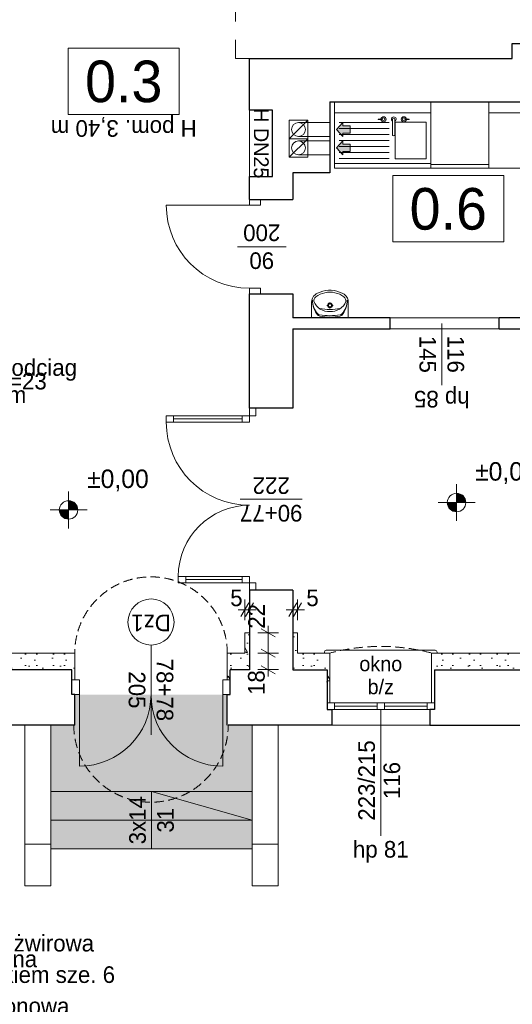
# Model space of a CAD drawing. Extents: x -145259 to -66341, y -2316 to 227384.
# Tile 20 of 143: x -99064 to -93736, y 44510 to 55172. Entities that reach past the tile are written whole.
import ezdxf

# ---------------------------------------------------------------- set-up
doc = ezdxf.new("R2010")
doc.units = 0
doc.header["$MEASUREMENT"] = 0
doc.linetypes.add('Krawędzie ukryte', pattern=[150, 100, -50])
doc.linetypes.add('Przerywana', pattern=[400, 200, -200])
for name, color, linetype in [('Arch ocieplenie', 7, 'Continuous'), ('Arch wymiary', 7, 'Continuous'), ('Arch wyposażenie', 7, 'Continuous'), ('INWENT RZĘDNE', 7, 'Continuous')]:
    doc.layers.add(name, color=color, linetype=linetype)
for name, color, linetype, lineweight in [('Arch ocieplenie_Nr_Pióra__21', 7, 'Continuous', 13), ('Arch opisy okien_Nr_Pióra__21', 7, 'Continuous', 13), ('Arch opisy_Nr_Pióra__1', 7, 'Continuous', 25), ('Arch opisy_Nr_Pióra__21', 7, 'Continuous', 13), ('Arch wymiary_Nr_Pióra__21', 7, 'Continuous', 13), ('Arch wymiary_Nr_Pióra__5', 7, 'Continuous', 13), ('Arch wyposażenie_Nr_Pióra__21', 7, 'Continuous', 13), ('Inwent kominy_Nr_Pióra__21', 7, 'Continuous', 13), ('INWENT OPISY_Nr_Pióra__20', 1, 'Continuous', 20), ('INWENT OPISY_Nr_Pióra__21', 7, 'Continuous', 13), ('INWENT RZĘDNE_Nr_Pióra__21', 7, 'Continuous', 13), ('INWENT STROPY_Nr_Pióra__21', 7, 'Continuous', 13), ('INWENT wyposarzenie_Nr_Pióra__21', 7, 'Continuous', 13), ('INWENT. DRZWI_Nr_Pióra__21', 7, 'Continuous', 13), ('INWENT. OKNA_Nr_Pióra__21', 7, 'Continuous', 13), ('INWENT.ŚCIANY_Nr_Pióra__1', 7, 'Continuous', 25), ('INWENT.ŚCIANY_Nr_Pióra__21', 7, 'Continuous', 13), ('Istniejące schody_Nr_Pióra__21', 7, 'Continuous', 13)]:
    doc.layers.add(name, color=color, linetype=linetype, lineweight=lineweight)
doc.layers.add('Arch okna_Nr_Pióra__82', color=7, linetype='Continuous', lineweight=20, true_color=0xaaaaaa)
doc.styles.add('GENERATED_STYLE_1', font='txt')
doc.styles.add('GENERATED_STYLE_2', font='txt')
doc.styles.add('GENERATED_STYLE_4', font='txt')
doc.styles.add('GENERATED_STYLE_5', font='txt')
doc.styles.add('GENERATED_STYLE_6', font='txt')
doc.styles.add('GENERATED_STYLE_7', font='txt')
doc.styles.add('GENERATED_STYLE_8', font='txt')
doc.dimstyles.new('GENERATED_STYLE__1', dxfattribs={"dimtxt": 179.999995, "dimasz": 114, "dimexe": 0.18, "dimexo": 0, "dimgap": 0.09, "dimtad": 1, "dimdec": 0, "dimlfac": 0.1, "dimzin": 0, "dimdsep": 46, "dimtxsty": 'GENERATED_STYLE_1', "dimblk": 'ARROWHEAD_2', "dimblk1": 'ARROWHEAD_2', "dimblk2": 'ARROWHEAD_2', "dimcen": 0.09, "dimclrd": 7, "dimclre": 7, "dimclrt": 7, "dimazin": 0, "dimtfac": 1, "dimtdec": 4, "dimtmove": 0, "dimatfit": 3, "dimfxl": 0, "dimtolj": 1, "dimtzin": 0, "dimarcsym": 0})
doc.dimstyles.new('GENERATED_STYLE__2', dxfattribs={"dimtxt": 179.999995, "dimasz": 114, "dimexe": 0.18, "dimexo": 0, "dimgap": 0.09, "dimtad": 1, "dimtih": 1, "dimtoh": 1, "dimdec": 0, "dimlfac": 0.1, "dimzin": 0, "dimdsep": 46, "dimtxsty": 'GENERATED_STYLE_1', "dimblk": 'ARROWHEAD_2', "dimblk1": 'ARROWHEAD_2', "dimblk2": 'ARROWHEAD_2', "dimcen": 0.09, "dimclrd": 7, "dimclre": 7, "dimclrt": 7, "dimazin": 0, "dimtfac": 1, "dimtdec": 4, "dimtmove": 0, "dimatfit": 3, "dimfxl": 0, "dimtolj": 1, "dimtzin": 0, "dimarcsym": 0})
doc.dimstyles.new('GENERATED_STYLE__3', dxfattribs={"dimtxt": 179.999995, "dimasz": 114, "dimexe": 0.18, "dimexo": 0, "dimgap": 0.09, "dimtad": 1, "dimtih": 1, "dimtoh": 1, "dimdec": 0, "dimlfac": 0.1, "dimzin": 0, "dimdsep": 46, "dimtxsty": 'GENERATED_STYLE_1', "dimblk": 'ARROWHEAD_2', "dimblk1": 'ARROWHEAD_2', "dimblk2": 'ARROWHEAD_2', "dimcen": 0.09, "dimclrd": 7, "dimclre": 7, "dimclrt": 7, "dimazin": 0, "dimtfac": 1, "dimtdec": 4, "dimtmove": 2, "dimatfit": 3, "dimfxl": 0, "dimtolj": 1, "dimtzin": 0, "dimarcsym": 0})
pattern_1 = [(0, (0, 0), (0, 623.5383), [60, -300]), (0, (180, 311.8), (0, 623.5383), [60, -300]), (60, (0, 0), (-540, 311.769), [60, -300]), (60, (360, 0), (-540, 311.769), [60, -300]), (120, (60, 0), (540, 311.769), [60, -300]), (120, (420, 0), (540, 311.769), [60, -300]), (0, (0, 60), (0, 120), [0, -120, 0, -180]), (45, (60, 60), (-84.85282, 84.85282), [0, -90, 0, -150])]

# ---------------------------------------------------------------- blocks, each defined once
blk = doc.blocks.new('Ściana_129', base_point=(-96579, 48534))
at = {"layer": 'Arch ocieplenie_Nr_Pióra__21', "linetype": 'Continuous'}
h = blk.add_hatch(dxfattribs=at)
h.set_pattern_fill('Structural_Concrete', color=256, style=0, pattern_type=2)
h.set_pattern_definition(pattern_1)
h.paths.add_polyline_path([(-96629, 48534), (-96629, 48314), (-96579, 48134), (-96579, 48534)], flags=0)
for p, q in [((-96629, 48534), (-96629, 48314)), ((-96579, 48534), (-96629, 48534)), ((-96579, 48134), (-96579, 48534))]:
    blk.add_line(p, q, dxfattribs=at)
blk = doc.blocks.new('Ściana_143', base_point=(-98499, 48024))
at = {"layer": 'Arch ocieplenie_Nr_Pióra__21', "linetype": 'Continuous'}
h = blk.add_hatch(dxfattribs=at)
h.set_pattern_fill('Structural_Concrete', color=256, style=0, pattern_type=2)
h.set_pattern_definition(pattern_1)
h.paths.add_polyline_path([(-98469, 48024), (-98469, 48314), (-98499, 48134), (-98499, 48024)], flags=0)
for p, q in [((-98469, 48024), (-98469, 48314)), ((-98499, 48134), (-98499, 48024)), ((-98499, 48024), (-98469, 48024))]:
    blk.add_line(p, q, dxfattribs=at)
blk = doc.blocks.new('Ściana_144', base_point=(-96789, 48024))
at = {"layer": 'Arch ocieplenie_Nr_Pióra__21', "linetype": 'Continuous'}
h = blk.add_hatch(dxfattribs=at)
h.set_pattern_fill('Structural_Concrete', color=256, style=0, pattern_type=2)
h.set_pattern_definition(pattern_1)
h.paths.add_polyline_path([(-96789, 48024), (-96789, 48134), (-96819, 48314), (-96819, 48024)], flags=0)
for p, q in [((-96819, 48314), (-96819, 48024)), ((-96789, 48024), (-96789, 48134)), ((-96819, 48024), (-96789, 48024))]:
    blk.add_line(p, q, dxfattribs=at)
blk = doc.blocks.new('Ściana_145', base_point=(-96789, 48134))
at = {"layer": 'Arch ocieplenie_Nr_Pióra__21', "linetype": 'Continuous'}
h = blk.add_hatch(dxfattribs=at)
h.set_pattern_fill('Structural_Concrete', color=256, style=0, pattern_type=2)
h.set_pattern_definition(pattern_1)
h.paths.add_polyline_path([(-96789, 48134), (-96579, 48134), (-96629, 48314), (-96819, 48314)], flags=0)
for p, q in [((-96629, 48314), (-96819, 48314)), ((-96789, 48134), (-96579, 48134))]:
    blk.add_line(p, q, dxfattribs=at)
blk = doc.blocks.new('Ściana_146', base_point=(-99739, 48134))
at = {"layer": 'Arch ocieplenie_Nr_Pióra__21', "linetype": 'Continuous'}
h = blk.add_hatch(dxfattribs=at)
h.set_pattern_fill('Structural_Concrete', color=256, style=0, pattern_type=2)
h.set_pattern_definition(pattern_1)
h.paths.add_polyline_path([(-99739, 48134), (-98499, 48134), (-98469, 48314), (-99689, 48314)], flags=0)
for p, q in [((-98469, 48314), (-99689, 48314)), ((-99739, 48134), (-98499, 48134))]:
    blk.add_line(p, q, dxfattribs=at)
blk = doc.blocks.new('Ściana_181', base_point=(-96109, 48534))
at = {"layer": 'Arch ocieplenie_Nr_Pióra__21', "linetype": 'Continuous'}
h = blk.add_hatch(dxfattribs=at)
h.set_pattern_fill('Structural_Concrete', color=256, style=0, pattern_type=2)
h.set_pattern_definition(pattern_1)
h.paths.add_polyline_path([(-96109, 48534), (-96109, 48134), (-96059, 48314), (-96059, 48534)], flags=0)
for p, q in [((-96109, 48534), (-96109, 48134)), ((-96059, 48534), (-96109, 48534)), ((-96059, 48314), (-96059, 48534))]:
    blk.add_line(p, q, dxfattribs=at)
blk = doc.blocks.new('Ściana_182', base_point=(-94579, 48134))
at = {"layer": 'Arch ocieplenie_Nr_Pióra__21', "linetype": 'Continuous'}
h = blk.add_hatch(dxfattribs=at)
h.set_pattern_fill('Structural_Concrete', color=256, style=0, pattern_type=2)
h.set_pattern_definition(pattern_1)
h.paths.add_polyline_path([(-94609, 48314), (-94609, 47774), (-94579, 47774), (-94579, 48134)], flags=0)
for p, q in [((-94609, 48314), (-94609, 47774)), ((-94579, 47774), (-94579, 48134)), ((-94609, 47774), (-94579, 47774))]:
    blk.add_line(p, q, dxfattribs=at)
blk = doc.blocks.new('Ściana_183', base_point=(-95739, 48134))
at = {"layer": 'Arch ocieplenie_Nr_Pióra__21', "linetype": 'Continuous'}
h = blk.add_hatch(dxfattribs=at)
h.set_pattern_fill('Structural_Concrete', color=256, style=0, pattern_type=2)
h.set_pattern_definition(pattern_1)
h.paths.add_polyline_path([(-95739, 48134), (-95739, 47774), (-95709, 47774), (-95709, 48314)], flags=0)
for p, q in [((-95709, 47774), (-95709, 48314)), ((-95739, 48134), (-95739, 47774)), ((-95739, 47774), (-95709, 47774))]:
    blk.add_line(p, q, dxfattribs=at)
blk = doc.blocks.new('Ściana_189', base_point=(-96109, 48134))
at = {"layer": 'Arch ocieplenie_Nr_Pióra__21', "linetype": 'Continuous'}
h = blk.add_hatch(dxfattribs=at)
h.set_pattern_fill('Structural_Concrete', color=256, style=0, pattern_type=2)
h.set_pattern_definition(pattern_1)
h.paths.add_polyline_path([(-96109, 48134), (-95739, 48134), (-95709, 48314), (-96059, 48314)], flags=0)
for p, q in [((-95709, 48314), (-96059, 48314)), ((-96109, 48134), (-95739, 48134))]:
    blk.add_line(p, q, dxfattribs=at)
blk = doc.blocks.new('Ściana_190', base_point=(-94579, 48134))
at = {"layer": 'Arch ocieplenie_Nr_Pióra__21', "linetype": 'Continuous'}
h = blk.add_hatch(dxfattribs=at)
h.set_pattern_fill('Structural_Concrete', color=256, style=0, pattern_type=2)
h.set_pattern_definition(pattern_1)
h.paths.add_polyline_path([(-94579, 48134), (-93539, 48134), (-93509, 48314), (-94609, 48314)], flags=0)
for p, q in [((-93509, 48314), (-94609, 48314)), ((-94579, 48134), (-93539, 48134))]:
    blk.add_line(p, q, dxfattribs=at)
blk = doc.blocks.new('Symbol Umywalka 14_8', base_point=(-95511, 52244))
at = {"layer": 'Arch wyposażenie_Nr_Pióra__21', "linetype": 'Continuous'}
for p, q in [((-95906, 51944), (-95906, 52111)), ((-95742, 52078), (-95721, 52078)), ((-95709, 52090), (-95709, 52111)), ((-95709, 52044), (-95709, 52066)), ((-95696, 52078), (-95675, 52078)), ((-95511, 51944), (-95511, 52111)), ((-95511, 51944), (-95906, 51944)), ((-95771, 51944), (-95646, 51944))]:
    blk.add_line(p, q, dxfattribs=at)
for radius in [25.6, 18.3]:
    blk.add_circle((-95709, 52078), radius, dxfattribs=at)
for centre, radius, start, end in [((-95806, 52115), 101, 128.7454, 182.4552), ((-95823, 52125), 59.2, 130.8016, 183.9306), ((-95771, 52072), 156, 117.1571, 128.6848), ((-95726, 52004), 214, 99.9978, 129.2851), ((-95699, 51919), 325, 94.2052, 116.2597), ((-95709, 51990), 232, 76.4334, 103.5666), ((-95709, 52046), 198, 85.9876, 94.0124), ((-95719, 51919), 325, 63.7403, 85.7948), ((-95692, 52004), 214, 50.7149, 80.0022), ((-95646, 52072), 156, 51.3152, 62.8429), ((-95595, 52125), 59.2, 356.0694, 49.1984), ((-95612, 52115), 101, 357.5448, 51.2546), ((-95648, 52132), 249, 179.0153, 219.2578), ((-95673, 52134), 223, 179.2458, 221.398), ((-95718, 52186), 176, 201.5519, 237.1558), ((-95709, 52756), 721, 261.1796, 278.8266), ((-95723, 52189), 176, 238.9439, 274.606), ((-95695, 52189), 176, 265.394, 301.0561), ((-95699, 52186), 176, 302.8442, 338.4481), ((-95770, 52132), 249, 320.6648, 0.9072), ((-95745, 52134), 223, 318.5245, 0.6767), ((-95816, 52008), 32.9, 221.398, 262.0921), ((-95815, 51996), 32.9, 219.2578, 257.2285), ((-95712, 52446), 495, 257.2285, 270.4328), ((-95704, 52811), 844, 262.0921, 269.6775), ((-95713, 52811), 844, 270.245, 277.8304), ((-95705, 52446), 495, 269.4897, 282.694), ((-95602, 52008), 32.9, 277.8304, 318.5245), ((-95603, 51996), 32.9, 282.694, 320.6648)]:
    blk.add_arc(centre, radius, start, end, dxfattribs=at)
blk = doc.blocks.new('*D1274')
at = {"layer": 'Arch wymiary_Nr_Pióra__5', "linetype": 'Continuous'}
for p, q in [((-96264, 48314), (-96489, 48314)), ((-96451, 48357), (-96301, 48270)), ((-96376, 48134), (-96376, 48314)), ((-96264, 48134), (-96489, 48134)), ((-96451, 48177), (-96301, 48090)), ((-96376, 48060), (-96376, 48134))]:
    blk.add_line(p, q, dxfattribs=at)
at = {"layer": 'Arch wymiary_Nr_Pióra__21', "char_height": 180, "attachment_point": 7, "rotation": 90, "style": 'GENERATED_STYLE_1'}
for s, insert in [('{22}', (-96412, 48577)), ('{18}', (-96412, 47860))]:
    blk.add_mtext(s, dxfattribs=dict(at, insert=insert))
blk = doc.blocks.new('ARROWHEAD_2')
at = {"color": 0, "linetype": 'Continuous', "lineweight": 0}
for p, q in [((0, 0), (-1, 0)), ((-0.378, -0.655), (0.378, 0.655))]:
    blk.add_line(p, q, dxfattribs=at)
blk = doc.blocks.new('*D1275')
at = {"layer": 'Arch wymiary_Nr_Pióra__5', "linetype": 'Continuous'}
for p, q in [((-96264, 48534), (-96489, 48534)), ((-96301, 48490), (-96451, 48577)), ((-96376, 48534), (-96376, 48607)), ((-96376, 48314), (-96376, 48534)), ((-96264, 48314), (-96489, 48314)), ((-96451, 48357), (-96301, 48270))]:
    blk.add_line(p, q, dxfattribs=at)
at = {"layer": 'Arch wymiary_Nr_Pióra__21', "char_height": 180, "attachment_point": 7, "rotation": 90, "style": 'GENERATED_STYLE_1'}
for s, insert in [('{22}', (-96412, 48577)), ('{18}', (-96412, 47860))]:
    blk.add_mtext(s, dxfattribs=dict(at, insert=insert))
blk = doc.blocks.new('*D1303')
at = {"layer": 'Arch wymiary_Nr_Pióra__5', "linetype": 'Continuous'}
for p, q in [((-96152, 48708), (-96065, 48858)), ((-96109, 48670), (-96109, 48895)), ((-96015, 48858), (-96102, 48708)), ((-96059, 48670), (-96059, 48895)), ((-96182, 48783), (-96109, 48783)), ((-96109, 48783), (-96059, 48783)), ((-96059, 48783), (-95985, 48783))]:
    blk.add_line(p, q, dxfattribs=at)
at = {"layer": 'Arch wymiary_Nr_Pióra__21', "insert": (-95964, 48819), "char_height": 180, "attachment_point": 7, "style": 'GENERATED_STYLE_1'}
blk.add_mtext('{5}', dxfattribs=at)
blk = doc.blocks.new('*D1304')
at = {"layer": 'Arch wymiary_Nr_Pióra__5', "linetype": 'Continuous'}
for p, q in [((-96672, 48708), (-96585, 48858)), ((-96629, 48670), (-96629, 48895)), ((-96535, 48858), (-96622, 48708)), ((-96579, 48670), (-96579, 48895)), ((-96702, 48783), (-96629, 48783)), ((-96629, 48783), (-96579, 48783)), ((-96579, 48783), (-96505, 48783))]:
    blk.add_line(p, q, dxfattribs=at)
at = {"layer": 'Arch wymiary_Nr_Pióra__21', "insert": (-96787, 48819), "char_height": 180, "attachment_point": 7, "style": 'GENERATED_STYLE_1'}
blk.add_mtext('{5}', dxfattribs=at)
blk = doc.blocks.new('Koty wysokościowe_3', base_point=(-94339, 49944))
at = {"layer": 'INWENT RZĘDNE_Nr_Pióra__21', "linetype": 'Continuous'}
for points in [[(-94339, 49944), (-94239, 49944), (-94247, 49982), (-94268, 50014), (-94301, 50036), (-94339, 50044)], [(-94339, 49944), (-94439, 49944), (-94431, 49905), (-94410, 49873), (-94377, 49851), (-94339, 49844)]]:
    blk.add_hatch(color=256, dxfattribs=at).paths.add_polyline_path(points, flags=0)
for p, q in [((-94339, 49744), (-94339, 50144)), ((-94539, 49944), (-94139, 49944))]:
    blk.add_line(p, q, dxfattribs=at)
blk.add_circle((-94339, 49944), 100, dxfattribs=at)
at = {"layer": 'INWENT RZĘDNE_Nr_Pióra__21', "insert": (-94139, 50144), "char_height": 200, "attachment_point": 7, "style": 'GENERATED_STYLE_2'}
blk.add_mtext('{±0,00}', dxfattribs=at)
blk = doc.blocks.new('Koty wysokościowe_8', base_point=(-98535, 49864))
at = {"layer": 'INWENT RZĘDNE_Nr_Pióra__21', "linetype": 'Continuous'}
for points in [[(-98535, 49864), (-98435, 49864), (-98443, 49902), (-98465, 49934), (-98497, 49956), (-98535, 49964)], [(-98535, 49864), (-98635, 49864), (-98628, 49825), (-98606, 49793), (-98574, 49771), (-98535, 49764)]]:
    blk.add_hatch(color=256, dxfattribs=at).paths.add_polyline_path(points, flags=0)
for p, q in [((-98535, 49664), (-98535, 50064)), ((-98735, 49864), (-98335, 49864))]:
    blk.add_line(p, q, dxfattribs=at)
blk.add_circle((-98535, 49864), 100, dxfattribs=at)
at = {"layer": 'INWENT RZĘDNE_Nr_Pióra__21', "insert": (-98335, 50064), "char_height": 200, "attachment_point": 7, "style": 'GENERATED_STYLE_2'}
blk.add_mtext('{±0,00}', dxfattribs=at)

msp = doc.modelspace()

# ---------------------------------------------------------------- hatches: boundary and pattern name
at = {"layer": 'Arch okna_Nr_Pióra__82', "linetype": 'Continuous', "lineweight": 0, "true_color": 0x555555}
msp.add_hatch(color=251, dxfattribs=at).paths.add_polyline_path([(-98728.7, 46193.6), (-98728.7, 47533.6), (-98468.7, 47533.6), (-98468.7, 47863.6), (-96818.7, 47863.6), (-96818.7, 47533.6), (-96548.7, 47533.6), (-96548.7, 46193.6)], flags=0)
at = {"layer": 'Inwent kominy_Nr_Pióra__21', "linetype": 'Continuous'}
for points in [[(-95568.7, 53908.6), (-95568.7, 53943.6), (-95488.7, 53943.6), (-95488.7, 54023.6), (-95568.7, 54023.6), (-95568.7, 54058.6), (-95638.7, 53983.6)], [(-95568.7, 53708.6), (-95568.7, 53743.6), (-95488.7, 53743.6), (-95488.7, 53823.6), (-95568.7, 53823.6), (-95568.7, 53858.6), (-95638.7, 53783.6)]]:
    msp.add_hatch(color=256, dxfattribs=at).paths.add_polyline_path(points, flags=0)

# ---------------------------------------------------------------- linework, layer by layer
at = {"layer": 'Arch opisy okien_Nr_Pióra__21', "linetype": 'Continuous'}
msp.add_circle((-97643.7, 48649.7), 250, dxfattribs=at)
at = {"layer": 'Arch opisy_Nr_Pióra__21', "linetype": 'Continuous'}
for p, q in [((-98538.7, 54865.1), (-98538.7, 54145.1)), ((-97338.7, 54865.1), (-98538.7, 54865.1)), ((-97338.7, 54145.1), (-97338.7, 54865.1)), ((-98538.7, 54145.1), (-97338.7, 54145.1)), ((-95028.6, 53485.2), (-95028.6, 52765.2)), ((-93828.6, 53485.2), (-95028.6, 53485.2)), ((-93828.6, 52765.2), (-93828.6, 53485.2)), ((-95028.6, 52765.2), (-93828.6, 52765.2))]:
    msp.add_line(p, q, dxfattribs=at)
at = {"layer": 'Arch wyposażenie_Nr_Pióra__21', "linetype": 'Continuous'}
for p, q in [((-95658.7, 54283.6), (-95658.7, 53563.6)), ((-94618.7, 53563.6), (-94618.7, 54283.6)), ((-93988.7, 53563.6), (-93988.7, 54283.6)), ((-94618.7, 54163.6), (-95658.7, 54163.6)), ((-95658.7, 54163.6), (-94618.7, 54163.6)), ((-95658.7, 53613.6), (-95658.7, 54163.6)), ((-95658.7, 53563.6), (-95658.7, 54163.6)), ((-95658.7, 54163.6), (-94618.7, 54163.6)), ((-94618.7, 54163.6), (-94618.7, 53613.6)), ((-93988.7, 54163.6), (-93388.7, 54163.6)), ((-95068.7, 54058.8), (-95608.7, 54058.8)), ((-95031.5, 54093.6), (-95031.5, 53921.4)), ((-95005.9, 54093.6), (-95005.9, 53921.4)), ((-95003.7, 54063.6), (-94668.7, 54063.6)), ((-95003.7, 53663.6), (-95003.7, 54063.6)), ((-94668.7, 54063.6), (-94668.7, 53663.6)), ((-95068.7, 53993.8), (-95608.7, 53993.8)), ((-95068.7, 53928.8), (-95608.7, 53928.8)), ((-95068.7, 53863.7), (-95608.7, 53863.7)), ((-95068.7, 53798.7), (-95608.7, 53798.7)), ((-95068.7, 53733.6), (-95608.7, 53733.6)), ((-95068.7, 53668.6), (-95608.7, 53668.6)), ((-94668.7, 53663.6), (-95003.7, 53663.6)), ((-94618.7, 53613.6), (-95658.7, 53613.6)), ((-94618.7, 53563.6), (-95658.7, 53563.6)), ((-93388.7, 53563.6), (-95658.7, 53563.6)), ((-94608.7, 53563.6), (-95238.7, 53563.6)), ((-93988.7, 53603.6), (-94618.7, 53603.6))]:
    msp.add_line(p, q, dxfattribs=at)
for centre in [(-95128.7, 54093.6), (-94908.7, 54093.6)]:
    msp.add_circle(centre, 14.8, dxfattribs=at)
for centre, radius, start, end in [((-95184.3, 54093.6), 1.88, 121.21701, 238.78299), ((-95162.3, 53922.3), 174.4, 83.90469, 97.59721), ((-95162.3, 54264.9), 174.4, 262.40279, 276.09531), ((-95128.7, 54093.6), 27.7, 186.30318, 173.89577), ((-95018.7, 54093.6), 25.6, 300, 240), ((-95018.7, 54093.6), 12.8, 0, 180), ((-94908.7, 54093.6), 27.7, 6.10423, 353.69682), ((-94875.2, 53922.3), 174.4, 82.40279, 96.09531), ((-94875.2, 54264.9), 174.4, 263.90469, 277.59721), ((-94853.1, 54093.6), 1.88, 301.21701, 58.78299)]:
    msp.add_arc(centre, radius, start, end, dxfattribs=at)
msp.add_ellipse((-95018.7, 53921.4), major_axis=(12.8, 0), ratio=0.5638687, start_param=3.1415927, end_param=6.2831853, dxfattribs=at)
at = {"layer": 'Inwent kominy_Nr_Pióra__21', "linetype": 'Continuous'}
for p, q in [((-96148.7, 53883.6), (-96148.7, 54083.6)), ((-96148.7, 54083.6), (-95948.7, 54083.6)), ((-96148.7, 53883.6), (-95948.7, 54083.6)), ((-96048.7, 54058.6), (-95708.7, 54058.6)), ((-95948.7, 54083.6), (-95948.7, 53883.6)), ((-95638.7, 53983.6), (-95568.7, 54058.6)), ((-95568.7, 54023.6), (-95568.7, 54058.6)), ((-95638.7, 53983.6), (-95568.7, 53908.6)), ((-95488.7, 54023.6), (-95568.7, 54023.6)), ((-95488.7, 53943.6), (-95488.7, 54023.6)), ((-96148.7, 53683.6), (-96148.7, 53883.6)), ((-96148.7, 53883.6), (-95948.7, 53883.6)), ((-96148.7, 53683.6), (-95948.7, 53883.6)), ((-95948.7, 53883.6), (-96148.7, 53883.6)), ((-96048.7, 53908.6), (-95708.7, 53908.6)), ((-96048.7, 53858.6), (-95708.7, 53858.6)), ((-95948.7, 53883.6), (-95948.7, 53683.6)), ((-95638.7, 53783.6), (-95568.7, 53858.6)), ((-95568.7, 53943.6), (-95488.7, 53943.6)), ((-95568.7, 53943.6), (-95568.7, 53908.6)), ((-95568.7, 53823.6), (-95568.7, 53858.6)), ((-95638.7, 53783.6), (-95568.7, 53708.6)), ((-95488.7, 53823.6), (-95568.7, 53823.6)), ((-95568.7, 53743.6), (-95488.7, 53743.6)), ((-95568.7, 53743.6), (-95568.7, 53708.6)), ((-95488.7, 53743.6), (-95488.7, 53823.6)), ((-95948.7, 53683.6), (-96148.7, 53683.6)), ((-96048.7, 53708.6), (-95708.7, 53708.6))]:
    msp.add_line(p, q, dxfattribs=at)
for centre in [(-96048.7, 53983.6), (-96048.7, 53783.6)]:
    msp.add_circle(centre, 75, dxfattribs=at)
at = {"layer": 'INWENT OPISY_Nr_Pióra__21', "linetype": 'Continuous'}
for p, q in [((-96183.7, 52713.6), (-96708, 52713.6)), ((-94498.7, 51213.6), (-94498.7, 51883.6)), ((-96678.7, 49978.6), (-96008.7, 49978.6)), ((-97643.7, 47429.7), (-97643.7, 48399.7)), ((-95158.7, 47703.6), (-95158.7, 46333.6))]:
    msp.add_line(p, q, dxfattribs=at)
at = {"layer": 'INWENT STROPY_Nr_Pióra__21', "linetype": 'Przerywana'}
for p, q in [((-96728.7, 54753.6), (-96728.7, 55983.6)), ((-96578.7, 54753.6), (-96728.7, 54753.6))]:
    msp.add_line(p, q, dxfattribs=at)
at = {"layer": 'INWENT wyposarzenie_Nr_Pióra__21', "linetype": 'Continuous'}
for p, q in [((-96578.7, 54193.6), (-96328.7, 54193.6)), ((-96578.7, 53473.6), (-96578.7, 54193.6)), ((-96328.7, 53473.6), (-96328.7, 54193.6)), ((-96578.7, 53473.6), (-96328.7, 53473.6))]:
    msp.add_line(p, q, dxfattribs=at)
at = {"layer": 'INWENT. DRZWI_Nr_Pióra__21', "linetype": 'Continuous'}
for p, q in [((-96578.7, 53223.6), (-96578.7, 53163.6)), ((-96458.7, 53223.6), (-96458.7, 53163.6)), ((-96578.7, 53163.6), (-97478.7, 53163.6)), ((-96458.7, 53163.6), (-96578.7, 53163.6)), ((-96458.7, 52263.6), (-96578.7, 52263.6)), ((-96578.7, 52263.6), (-96578.7, 52203.6)), ((-96458.7, 52203.6), (-96458.7, 52263.6)), ((-96578.7, 50883.6), (-97478.7, 50883.6)), ((-97478.7, 50813.6), (-97478.7, 50883.6)), ((-97398.7, 50813.6), (-97398.7, 50883.6)), ((-96658.7, 50883.6), (-96658.7, 50813.6)), ((-96578.7, 50963.6), (-96508.7, 50963.6)), ((-96578.7, 50963.6), (-96578.7, 50883.6)), ((-96578.7, 50883.6), (-96578.7, 50813.6)), ((-96578.7, 50883.6), (-96508.7, 50883.6)), ((-96508.7, 50963.6), (-96508.7, 50883.6)), ((-96578.7, 50813.6), (-97478.7, 50813.6)), ((-96658.7, 50848.6), (-97398.7, 50848.6)), ((-96578.7, 49143.6), (-97348.7, 49143.6)), ((-97348.7, 49143.6), (-97348.7, 49073.6)), ((-96578.7, 49073.6), (-97348.7, 49073.6)), ((-97268.7, 49143.6), (-97268.7, 49073.6)), ((-96658.7, 49108.6), (-97268.7, 49108.6)), ((-96658.7, 49073.6), (-96658.7, 49143.6)), ((-96578.7, 49073.6), (-96578.7, 49143.6)), ((-96578.7, 49073.6), (-96508.7, 49073.6)), ((-96578.7, 48993.6), (-96578.7, 49073.6)), ((-96508.7, 48993.6), (-96508.7, 49073.6)), ((-96578.7, 48993.6), (-96508.7, 48993.6)), ((-98498.7, 47863.6), (-98498.7, 48023.6)), ((-98498.7, 48023.6), (-98418.7, 48023.6)), ((-98418.7, 48023.6), (-98418.7, 47863.6)), ((-96868.7, 48023.6), (-96868.7, 47863.6)), ((-96788.7, 48023.6), (-96868.7, 48023.6)), ((-96788.7, 47863.6), (-96788.7, 48023.6)), ((-98418.7, 47863.6), (-98498.7, 47863.6)), ((-98418.7, 47088.6), (-98418.7, 47863.6)), ((-96868.7, 47863.6), (-96788.7, 47863.6)), ((-96868.7, 47088.6), (-96868.7, 47863.6))]:
    msp.add_line(p, q, dxfattribs=at)
for centre, radius, start, end in [((-96578.7, 53163.6), 900, 180, 270), ((-96578.7, 50813.6), 900, 180, 270), ((-96578.7, 49143.6), 770, 90, 180), ((-98418.7, 47863.6), 775, 270, 0), ((-96868.7, 47863.6), 775, 180, 270)]:
    msp.add_arc(centre, radius, start, end, dxfattribs=at)
at = {"layer": 'INWENT. OKNA_Nr_Pióra__21', "linetype": 'Continuous'}
for p, q in [((-95768.7, 48323.6), (-95768.7, 48313.6)), ((-95748.7, 48343.6), (-94568.7, 48343.6)), ((-94548.7, 48323.6), (-94548.7, 48313.6)), ((-94578.7, 47773.6), (-95738.7, 47773.6)), ((-95658.7, 47703.6), (-95658.7, 47773.6)), ((-95198.7, 47703.6), (-95198.7, 47773.6)), ((-95118.7, 47703.6), (-95118.7, 47773.6)), ((-94658.7, 47703.6), (-94658.7, 47773.6)), ((-95738.7, 47703.6), (-94578.7, 47703.6)), ((-95198.7, 47738.6), (-95658.7, 47738.6)), ((-94658.7, 47738.6), (-95118.7, 47738.6))]:
    msp.add_line(p, q, dxfattribs=at)
for centre, start, end in [((-95748.7, 48323.6), 90, 180), ((-94568.7, 48323.6), 0, 90)]:
    msp.add_arc(centre, 20, start, end, dxfattribs=at)
at = {"layer": 'INWENT.ŚCIANY_Nr_Pióra__1', "linetype": 'Continuous'}
for p, q in [((-93738.7, 54753.6), (-93738.7, 54913.6)), ((-93738.7, 54913.6), (-93278.7, 54913.6)), ((-96578.7, 54753.6), (-93738.7, 54753.6)), ((-96578.7, 54193.6), (-96578.7, 54753.6)), ((-95708.7, 54283.6), (-95708.7, 53513.6)), ((-95708.7, 54283.6), (-93238.7, 54283.6)), ((-96328.7, 54193.6), (-96578.7, 54193.6)), ((-96328.7, 53473.6), (-96328.7, 54193.6)), ((-96578.7, 53473.6), (-96328.7, 53473.6)), ((-96578.7, 53223.6), (-96578.7, 53473.6)), ((-95708.7, 53513.6), (-96108.7, 53513.6)), ((-96108.7, 53513.6), (-96108.7, 53223.6)), ((-96578.7, 53223.6), (-96108.7, 53223.6)), ((-96578.7, 50963.6), (-96578.7, 52203.6)), ((-96578.7, 52203.6), (-96108.7, 52203.6)), ((-96108.7, 52203.6), (-96108.7, 51943.6)), ((-95058.7, 51943.6), (-96108.7, 51943.6)), ((-95058.7, 51823.6), (-95058.7, 51943.6)), ((-93878.7, 51823.6), (-93878.7, 51943.6)), ((-93238.7, 51943.6), (-93878.7, 51943.6)), ((-96108.7, 51823.6), (-95058.7, 51823.6)), ((-96108.7, 51823.6), (-96108.7, 50963.6)), ((-93878.7, 51823.6), (-91508.7, 51823.6)), ((-96108.7, 50963.6), (-96578.7, 50963.6)), ((-96108.7, 48993.6), (-96578.7, 48993.6)), ((-96578.7, 48993.6), (-96578.7, 48133.6)), ((-96108.7, 48993.6), (-96108.7, 48133.6)), ((-98498.7, 48133.6), (-99738.7, 48133.6)), ((-98498.7, 47863.6), (-98498.7, 48133.6)), ((-96578.7, 48133.6), (-96788.7, 48133.6)), ((-96788.7, 47863.6), (-96788.7, 48133.6)), ((-96108.7, 48133.6), (-95738.7, 48133.6)), ((-95738.7, 48133.6), (-95738.7, 47703.6)), ((-94578.7, 48133.6), (-94578.7, 47703.6)), ((-94578.7, 48133.6), (-93538.7, 48133.6)), ((-98468.7, 47863.6), (-98498.7, 47863.6)), ((-98468.7, 47533.6), (-98468.7, 47863.6)), ((-96818.7, 47533.6), (-96818.7, 47863.6)), ((-96818.7, 47863.6), (-96788.7, 47863.6)), ((-95738.7, 47703.6), (-95688.7, 47703.6)), ((-95688.7, 47703.6), (-95688.7, 47533.6)), ((-94578.7, 47703.6), (-94628.7, 47703.6)), ((-94628.7, 47703.6), (-94628.7, 47533.6)), ((-98468.7, 47533.6), (-99468.7, 47533.6)), ((-95688.7, 47533.6), (-96808.7, 47533.6)), ((-94628.7, 47533.6), (-93488.7, 47533.6))]:
    msp.add_line(p, q, dxfattribs=at)
at = {"layer": 'INWENT.ŚCIANY_Nr_Pióra__21', "linetype": 'Continuous'}
for p, q in [((-95058.7, 51943.6), (-93878.7, 51943.6)), ((-95058.7, 51823.6), (-93878.7, 51823.6)), ((-95688.7, 47533.6), (-94628.7, 47533.6))]:
    msp.add_line(p, q, dxfattribs=at)
at = {"layer": 'INWENT.ŚCIANY_Nr_Pióra__21', "linetype": 'Krawędzie ukryte'}
for centre, radius, start, end in [((-97643.7, 48313.6), 825, 0, 180), ((-95158.7, 46242.9), 2142.5, 75.1251, 104.8749), ((-97643.7, 47533.6), 835, 180, 0)]:
    msp.add_arc(centre, radius, start, end, dxfattribs=at)
at = {"layer": 'Istniejące schody_Nr_Pióra__21', "linetype": 'Continuous'}
for p, q in [((-99008.7, 45793.6), (-99008.7, 47533.6)), ((-98728.7, 47533.6), (-98728.7, 45793.6)), ((-96548.7, 47533.6), (-96548.7, 45793.6)), ((-96268.7, 45793.6), (-96268.7, 47533.6)), ((-98728.7, 46813.6), (-96548.7, 46813.6)), ((-97638.7, 46193.6), (-97638.7, 46813.6)), ((-97638.7, 46813.6), (-96548.7, 46503.6)), ((-98728.7, 46503.6), (-96548.7, 46503.6)), ((-98728.7, 46243.6), (-99008.7, 46243.6)), ((-98728.7, 46193.6), (-96548.7, 46193.6)), ((-96548.7, 46243.6), (-96268.7, 46243.6)), ((-98728.7, 45793.6), (-99008.7, 45793.6)), ((-96548.7, 45793.6), (-96268.7, 45793.6))]:
    msp.add_line(p, q, dxfattribs=at)

# ---------------------------------------------------------------- block references
at = {"layer": 'Arch ocieplenie'}
for name, p in [('Ściana_129', (-96578.7, 48533.6)), ('Ściana_181', (-96108.7, 48533.6)), ('Ściana_146', (-99738.7, 48133.6)), ('Ściana_143', (-98498.7, 48023.6)), ('Ściana_144', (-96788.7, 48023.6)), ('Ściana_145', (-96788.7, 48133.6)), ('Ściana_189', (-96108.7, 48133.6)), ('Ściana_183', (-95738.7, 48133.6)), ('Ściana_182', (-94578.7, 48133.6)), ('Ściana_190', (-94578.7, 48133.6))]:
    msp.add_blockref(name, p, dxfattribs=at)
at = {"layer": 'Arch wyposażenie', "color": 104, "linetype": 'Continuous', "lineweight": 20, "true_color": 0x029e21}
msp.add_blockref('Symbol Umywalka 14_8', (-95511.2, 52243.6), dxfattribs=at)
at = {"layer": 'INWENT RZĘDNE'}
for name, p in [('Koty wysokościowe_8', (-98535.4, 49863.7)), ('Koty wysokościowe_3', (-94339, 49943.6))]:
    msp.add_blockref(name, p, dxfattribs=at)

# ---------------------------------------------------------------- texts
at = {"layer": 'Arch opisy okien_Nr_Pióra__21', "linetype": 'Continuous', "insert": (-97643.7, 48549.4), "char_height": 180, "attachment_point": 2, "rotation": 180, "style": 'GENERATED_STYLE_8'}
msp.add_mtext('{Dz1}', dxfattribs=at)
at = {"layer": 'Arch opisy okien_Nr_Pióra__21', "linetype": 'Continuous', "insert": (-95158.7, 48277), "char_height": 160, "width": 1020, "attachment_point": 2, "line_spacing_factor": 0.933591, "style": 'GENERATED_STYLE_8'}
msp.add_mtext('{okno\\Pb/z}', dxfattribs=at)
at = {"layer": 'Arch opisy_Nr_Pióra__1', "linetype": 'Continuous', "char_height": 450, "attachment_point": 8, "style": 'GENERATED_STYLE_5'}
for s, insert in [('{0.3}', (-97938.7, 54272.5)), ('{0.6}', (-94428.6, 52892.5))]:
    msp.add_mtext(s, dxfattribs=dict(at, insert=insert))
at = {"layer": 'Arch opisy_Nr_Pióra__21', "linetype": 'Continuous', "insert": (-101497.3, 44719), "char_height": 180, "width": 3603.39, "attachment_point": 4, "line_spacing_factor": 0.567403, "style": 'GENERATED_STYLE_6'}
msp.add_mtext('{Projektowana opaska żwirowa\\Pszer. 50 cm ograniczona \\Pod trawnika krawężnikiem sze. 6 cm.\\PIstniejąca opaska betonowa \\Pdo usunęcia}', dxfattribs=at)
at = {"layer": 'INWENT OPISY_Nr_Pióra__20', "linetype": 'Continuous', "insert": (-96371.4, 53833.6), "char_height": 160, "attachment_point": 2, "rotation": 270, "style": 'GENERATED_STYLE_7'}
msp.add_mtext('{H DN25}', dxfattribs=at)
at = {"layer": 'INWENT OPISY_Nr_Pióra__21', "linetype": 'Continuous', "char_height": 180, "attachment_point": 2, "rotation": 180, "style": 'GENERATED_STYLE_7'}
for s, insert in [('{H pom. 3,40 m}', (-97938.7, 53904.3)), ('{hp 85}', (-94498.7, 50972.8))]:
    msp.add_mtext(s, dxfattribs=dict(at, insert=insert))
at = {"layer": 'INWENT OPISY_Nr_Pióra__21', "linetype": 'Continuous', "char_height": 180, "width": 1346.334, "attachment_point": 2, "style": 'GENERATED_STYLE_7'}
for s, insert, rotation, line_spacing_factor in [('{90\\P200}', (-96445.9, 52472.8), 180, 1.007146), ('{116\\P145}', (-94257.5, 51548.6), 270, 1.008452), ('{90+77\\P222}', (-96343.7, 49737.8), 180, 0.99682), ('{78+78\\P205}', (-97402.9, 47914.7), 270, 1.007146), ('{223/215\\P116}', (-95402, 46933.6), 90, 0.909108), ('{3x14\\P31}', (-97879.9, 46503.6), 90, 1.008452)]:
    msp.add_mtext(s, dxfattribs=dict(at, insert=insert, rotation=rotation, line_spacing_factor=line_spacing_factor))
at = {"layer": 'INWENT OPISY_Nr_Pióra__21', "linetype": 'Continuous', "insert": (-99313.6, 51256.9), "char_height": 180, "width": 803.012, "attachment_point": 4, "line_spacing_factor": 0.491295, "style": 'GENERATED_STYLE_4'}
msp.add_mtext('{Podciag\\Ph=23 cm}', dxfattribs=at)
at = {"layer": 'INWENT OPISY_Nr_Pióra__21', "linetype": 'Continuous', "insert": (-95158.7, 46278.3), "char_height": 180, "attachment_point": 2, "style": 'GENERATED_STYLE_7'}
msp.add_mtext('{hp 81}', dxfattribs=at)

# ---------------------------------------------------------------- dimensions: what is measured, and where the dimension line sits
at = {"layer": 'Arch wymiary', "linetype": 'Continuous'}
for base, p1, p2, dimstyle, picture, middle in [((-96628.7, 48783), (-96628.7, 48333.6), (-96578.7, 48333.6), 'GENERATED_STYLE__2', '*D1304', (-96719, 48909)), ((-96108.7, 48783), (-96108.7, 48333.6), (-96058.7, 48333.6), 'GENERATED_STYLE__3', '*D1303', (-95895.5, 48909))]:
    dim = msp.add_linear_dim(base=base, p1=p1, p2=p2, dimstyle=dimstyle, dxfattribs=at)
    dim.commit()
    dim.dimension.update_dxf_attribs({"geometry": picture, "text_midpoint": middle})
for p1, p2, picture, middle in [((-96683.7, 48133.6), (-96683.7, 48313.6), '*D1274', (-96502.4, 47996.4)), ((-96683.7, 48313.6), (-96578.7, 48533.6), '*D1275', (-96502.4, 48713.5))]:
    dim = msp.add_linear_dim(base=(-96376.4, 48133.6), p1=p1, p2=p2, angle=90, dimstyle='GENERATED_STYLE__1', dxfattribs=at)
    dim.commit()
    dim.dimension.update_dxf_attribs({"geometry": picture, "text_midpoint": middle})

doc.saveas('drawing.dxf')
